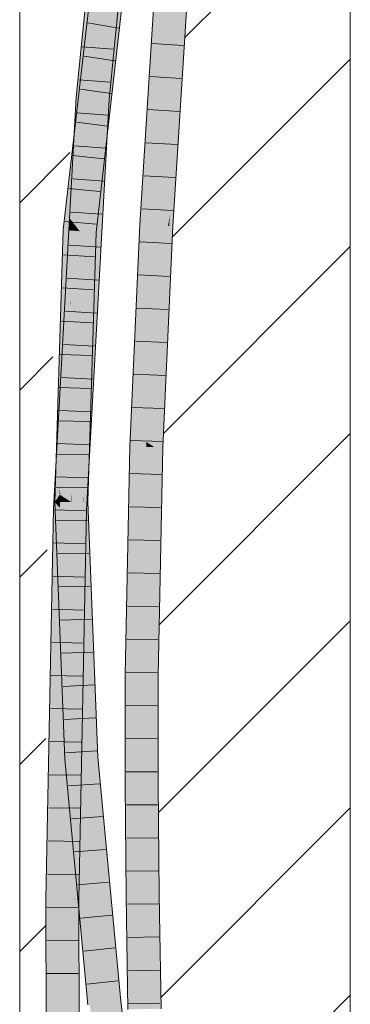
# Model space of a CAD drawing. Extents: x -620 to 300, y 62 to 1162.
# Tile 169 of 256: x 175.78 to 178.28, y 811.34 to 818.78. Entities that reach past the tile are written whole.
import ezdxf
from ezdxf.lldxf.tags import DXFTag

# ---------------------------------------------------------------- set-up
doc = ezdxf.new("R2010")
doc.units = 0
doc.layers.get('0').update_dxf_attribs({"lineweight": 13})
doc.layers.add('E_Detail_Linie_Text_Bem', color=7, linetype='Continuous', lineweight=13)
for name, color, linetype, lineweight, true_color in [('E_Detail_Wandschraffur', 7, 'Continuous', 5, 0xc0c0c0), ('E_Leerrohr 25-A06G955E8I', 7, 'Continuous', 9, 0xff8000), ('E_Leerrohr 25-Shading', 7, 'Continuous', 9, 0xff8000)]:
    doc.layers.add(name, color=color, linetype=linetype, lineweight=lineweight, true_color=true_color)
tags = doc.linetypes.add('fein_strichliert', pattern=[4, 1, -2, 1]).pattern_tags.tags
tags[8:9] = [DXFTag(74, 4), DXFTag(75, 0), DXFTag(340, '0'), DXFTag(46, 0.0), DXFTag(50, 0.0), DXFTag(44, 0.0), DXFTag(45, 0.0)]
tags[6:7] = [DXFTag(74, 4), DXFTag(75, 0), DXFTag(340, '0'), DXFTag(46, 0.0), DXFTag(50, 0.0), DXFTag(44, 0.0), DXFTag(45, 0.0)]
tags[4:5] = [DXFTag(74, 4), DXFTag(75, 0), DXFTag(340, '0'), DXFTag(46, 0.0), DXFTag(50, 0.0), DXFTag(44, 0.0), DXFTag(45, 0.0)]

# ---------------------------------------------------------------- blocks, each defined once
blk = doc.blocks.new('Shading-A06G94UZ8I', base_point=(176.1374, 828.7108))
at = {"layer": 'E_Leerrohr 25-Shading', "color": 31, "true_color": 0xfabd7f}
for points in [[(176.3345, 818.1853), (176.4226, 818.1784), (176.6729, 821.6196), (176.7607, 821.6089)], [(176.3441, 818.8532), (176.4068, 819.8203), (176.2924, 818.4158), (176.3284, 819.0244)], [(176.3345, 818.1853), (176.4761, 819.6223), (176.4336, 819.4742)], [(176.3441, 818.8531), (176.3009, 818.1879), (176.4265, 819.4496), (176.3345, 818.1853)], [(176.4265, 819.4496), (176.3345, 818.1853), (176.4336, 819.4744)], [(176.3841, 819.218), (176.2889, 817.9109), (176.3989, 819.3802), (176.2899, 817.9108)], [(176.3192, 817.9104), (176.4432, 819.3708), (176.2899, 817.9108), (176.3989, 819.3802)], [(176.3192, 817.9104), (176.4854, 819.3619), (176.3425, 818.1847), (176.4683, 819.3655)], [(176.4075, 817.9057), (176.5719, 819.3437), (176.3192, 817.9104), (176.4854, 819.3619)], [(176.4683, 819.3655), (176.4432, 819.3708), (176.3425, 818.1847)], [(176.3222, 818.7109), (176.2787, 818.0607), (176.3908, 819.3091), (176.3841, 819.218)], [(176.2889, 817.9108), (176.3841, 819.218), (176.2687, 817.9124), (176.2787, 818.0607)], [(176.2924, 818.4158), (176.3284, 819.0244), (176.2659, 818.1907), (176.2463, 818.1921)], [(176.9232, 818.9352), (176.835, 818.9412), (176.8146, 817.2255), (176.7264, 817.2303)], [(176.938, 818.9343), (176.9232, 818.9352), (176.8294, 817.2247), (176.8146, 817.2255)], [(176.8807, 817.2219), (176.9782, 818.9315), (176.8294, 817.2247), (176.938, 818.9343)], [(176.8807, 817.2219), (177.0114, 818.9293), (176.9782, 818.9315)], [(177.0114, 818.9293), (176.8807, 817.2219), (176.886, 817.2216)], [(177.0114, 818.9293), (176.886, 817.2216), (176.9989, 818.7322), (176.8894, 817.2214)], [(176.3009, 818.1879), (176.3441, 818.8532), (176.2791, 818.1896), (176.2924, 818.4158)], [(176.2579, 817.9132), (176.3222, 818.7109), (176.231, 817.9152)], [(176.2787, 818.0607), (176.3222, 818.7109), (176.2652, 817.9127), (176.2579, 817.9132)], [(176.8894, 817.2214), (176.9029, 817.2206), (176.9989, 818.7322)], [(176.2791, 818.1896), (176.2924, 818.4158), (176.2659, 818.1907)], [(176.3345, 818.1853), (176.1866, 815.5123), (176.2509, 815.0743), (176.2036, 815.076)], [(176.1925, 815.8776), (176.1876, 815.5702), (176.2791, 818.1896), (176.3009, 818.1879)], [(176.2053, 816.6658), (176.2659, 818.1907), (176.241, 817.9949)], [(176.2053, 816.6658), (176.2053, 816.2191), (176.2659, 818.1907), (176.2791, 818.1896)], [(176.241, 817.9949), (176.2463, 818.1921), (176.2311, 817.9167)], [(176.2659, 818.1907), (176.2463, 818.1921), (176.241, 817.9949)], [(176.3345, 818.1853), (176.2509, 815.0743), (176.4226, 818.1784)], [(176.3009, 818.1879), (176.2571, 817.1766), (176.3345, 818.1853), (176.319, 817.905)], [(176.2687, 817.9124), (176.2787, 818.0607), (176.2652, 817.9127)], [(176.2232, 817.7745), (176.2053, 816.6658), (176.2311, 817.9167), (176.241, 817.9949)], [(176.2024, 817.2238), (176.2232, 817.8474), (176.1714, 817.2634), (176.1862, 817.5239)], [(176.2571, 817.1766), (176.1876, 815.5702), (176.319, 817.905), (176.1866, 815.5123)], [(176.2024, 817.2238), (176.2579, 817.9132), (176.2064, 817.3439), (176.231, 817.9152)], [(176.2579, 817.9132), (176.2024, 817.2238), (176.2652, 817.9127)], [(176.221, 817.2), (176.2687, 817.9124), (176.2024, 817.2238), (176.2652, 817.9127)], [(176.231, 817.9152), (176.2232, 817.8474), (176.2064, 817.3439)], [(176.221, 817.2), (176.2358, 817.1812), (176.2687, 817.9124), (176.2889, 817.9108)], [(176.2889, 817.9109), (176.2358, 817.1812), (176.2899, 817.9108)], [(176.3192, 817.9104), (176.2899, 817.9108), (176.2358, 817.1812)], [(176.3239, 817.1746), (176.4075, 817.9057), (176.2358, 817.1812), (176.3192, 817.9104)], [(176.2232, 817.7745), (176.1788, 816.4391), (176.2053, 816.6658), (176.1706, 815.3746)], [(176.1867, 817.1139), (176.183, 816.9781), (176.2232, 817.7745), (176.1788, 816.4391)], [(176.1862, 817.5239), (176.1632, 817.3237), (176.1714, 817.2634), (176.1606, 817.2772)], [(176.1582, 817.2803), (176.1476, 817.1877), (176.1551, 817.1871)], [(176.1582, 817.2803), (176.1551, 817.1871), (176.1606, 817.2772), (176.1557, 817.1871)], [(176.1606, 817.2772), (176.1557, 817.1871), (176.1714, 817.2634), (176.1671, 817.1862)], [(176.1632, 817.3237), (176.1582, 817.2803), (176.1606, 817.2772)], [(176.1714, 817.2634), (176.1671, 817.1862), (176.2013, 817.2252), (176.1995, 817.1838)], [(176.1539, 817.0582), (176.1476, 817.1877), (176.1429, 816.2445), (176.0912, 815.3869)], [(176.1563, 816.4669), (176.162, 816.845), (176.1471, 816.3147), (176.1551, 817.1871)], [(176.1476, 817.1877), (176.1539, 817.0582), (176.1551, 817.1871)], [(176.1671, 817.1862), (176.1551, 817.1871), (176.162, 816.845)], [(176.164, 816.978), (176.1689, 816.6771), (176.1671, 817.1862), (176.1995, 817.1838)], [(176.1689, 816.6771), (176.1866, 815.6125), (176.1995, 817.1838), (176.201, 817.1837)], [(176.1904, 816.0285), (176.1866, 815.6125), (176.2198, 817.1823), (176.2358, 817.1812)], [(176.1866, 815.6125), (176.3239, 817.1746), (176.2358, 817.1812)], [(176.2198, 817.1823), (176.201, 817.1837), (176.1986, 816.3486), (176.1946, 816.484)], [(176.1995, 817.1838), (176.201, 817.1837), (176.2013, 817.2252), (176.2024, 817.2238)], [(176.2024, 817.2238), (176.201, 817.1837), (176.221, 817.2), (176.2198, 817.1823)], [(176.2198, 817.1823), (176.2358, 817.1812), (176.221, 817.2)], [(176.8146, 817.2255), (176.7264, 817.2303), (176.7384, 815.5516), (176.6501, 815.5544)], [(176.8294, 817.2247), (176.8146, 817.2255), (176.7401, 815.5883)], [(176.8003, 815.5496), (176.8807, 817.2219), (176.7401, 815.5883), (176.8294, 817.2247)], [(176.8375, 816.2479), (176.8003, 815.5496), (176.9029, 817.2206), (176.8268, 815.5487)], [(176.8657, 816.911), (176.8247, 816.0574), (176.8894, 817.2214), (176.8375, 816.2479)], [(176.8894, 817.2214), (176.8375, 816.2479), (176.9029, 817.2206)], [(176.8894, 817.2214), (176.8807, 817.2219), (176.8657, 816.911)], [(176.1657, 816.7336), (176.1513, 816.1728), (176.1867, 817.1139), (176.1364, 815.2491)], [(176.1866, 815.6125), (176.2226, 815.3783), (176.3239, 817.1746), (176.2676, 815.3754)], [(176.1539, 817.0582), (176.1312, 815.3843), (176.1386, 815.3839)], [(176.1788, 816.4391), (176.183, 816.9781), (176.1355, 815.1976), (176.1364, 815.2491)], [(176.164, 816.978), (176.162, 816.845), (176.1652, 816.6838)], [(176.1652, 816.6838), (176.1662, 816.6319), (176.164, 816.978), (176.1689, 816.6771)], [(176.162, 816.845), (176.14, 815.3839), (176.1652, 816.6838), (176.1409, 815.3839)], [(176.1582, 816.5992), (176.1513, 816.1728), (176.1657, 816.7336)], [(176.1652, 816.6838), (176.1409, 815.3839), (176.1706, 815.382)], [(176.1662, 816.6319), (176.1652, 816.6838), (176.1655, 816.6191)], [(176.1662, 816.6319), (176.1866, 815.6125), (176.1689, 816.6771)], [(176.1692, 815.1971), (176.2053, 816.6658), (176.1706, 815.3746)], [(176.1692, 815.1971), (176.1794, 815.3815), (176.2053, 816.6658), (176.1876, 815.5701)], [(176.2053, 816.2191), (176.2053, 816.6658), (176.2009, 816.392)], [(176.1513, 816.1728), (176.1582, 816.5992), (176.0926, 815.0803), (176.085, 815.2753)], [(176.1781, 815.3814), (176.1866, 815.6125), (176.1655, 816.6191), (176.1662, 816.6319)], [(176.1781, 815.3814), (176.1655, 816.6191), (176.1706, 815.382)], [(176.1788, 816.4391), (176.1355, 815.1976), (176.1376, 815.1975)], [(176.1706, 815.3746), (176.1788, 816.4391), (176.1658, 815.1971), (176.1376, 815.1975)], [(176.14, 815.3837), (176.1563, 816.4669), (176.1386, 815.3838), (176.1471, 816.3147)], [(176.1946, 816.484), (176.1904, 816.0285), (176.1986, 816.3486)], [(176.1925, 815.8776), (176.2053, 816.2191), (176.2009, 816.392)], [(176.1429, 816.2445), (176.0912, 815.3869), (176.1312, 815.3843)], [(176.8247, 816.0574), (176.8003, 815.5496), (176.8375, 816.2479)], [(176.1513, 816.1728), (176.0926, 815.0803), (176.1234, 815.0791)], [(176.1513, 816.1728), (176.1264, 815.1978), (176.1364, 815.2489), (176.135, 815.1976)], [(176.1794, 815.3813), (176.1866, 815.6125), (176.1781, 815.3814)], [(176.1918, 815.3806), (176.1866, 815.6125), (176.1794, 815.3813)], [(176.1794, 815.3815), (176.1866, 815.5123), (176.1876, 815.5701)], [(176.2226, 815.3783), (176.1866, 815.6125), (176.1918, 815.3802)], [(176.7384, 815.5516), (176.6501, 815.5544), (176.704, 813.827), (176.6157, 813.8282)], [(176.8003, 815.5496), (176.7384, 815.5516), (176.7395, 813.8265), (176.704, 813.827)], [(176.8003, 815.5496), (176.7401, 815.5883), (176.7384, 815.5516)], [(176.7924, 813.8258), (176.8268, 815.5487), (176.7395, 813.8265), (176.8003, 815.5496)], [(176.1989, 815.1967), (176.1866, 815.5123), (176.1692, 815.1971)], [(176.0912, 815.3869), (176.085, 815.1901), (176.1312, 815.3843), (176.1282, 815.1626)], [(176.1312, 815.3843), (176.1282, 815.1626), (176.1386, 815.3839), (176.1365, 815.1573)], [(176.1365, 815.1573), (176.1366, 815.1572), (176.1386, 815.3838), (176.14, 815.3837)], [(176.14, 815.3839), (176.1366, 815.1572), (176.1409, 815.3839)], [(176.1409, 815.3839), (176.1366, 815.1572), (176.1711, 815.269), (176.1677, 815.1374)], [(176.1409, 815.3839), (176.1711, 815.269), (176.1706, 815.382)], [(176.1671, 815.1971), (176.1698, 815.269), (176.1658, 815.1971), (176.1706, 815.3746)], [(176.1714, 815.197), (176.1781, 815.3814), (176.1706, 815.382)], [(176.1794, 815.3813), (176.1781, 815.3814), (176.1714, 815.197)], [(176.1714, 815.197), (176.1717, 815.1349), (176.1794, 815.3813)], [(176.1972, 815.1349), (176.1918, 815.3806), (176.1717, 815.1349), (176.1794, 815.3813)], [(176.1972, 815.1349), (176.26, 815.1352), (176.1918, 815.3802), (176.2226, 815.3783)], [(176.2226, 815.3783), (176.26, 815.1352), (176.2676, 815.3754)], [(176.0869, 815.226), (176.085, 815.2753), (176.0845, 815.1346), (176.0807, 815.1982)], [(176.1318, 815.0788), (176.1336, 815.0787), (176.1364, 815.2489)], [(176.1692, 815.1971), (176.1698, 815.269), (176.1626, 815.0776)], [(176.1711, 815.269), (176.1677, 815.1374), (176.1714, 815.197), (176.1688, 815.1367)], [(176.0807, 815.1982), (176.0743, 815.081), (176.0877, 815.0805)], [(176.085, 815.1901), (176.0833, 815.1346), (176.0862, 815.1346)], [(176.0845, 815.1346), (176.088, 815.1981), (176.0862, 815.1982)], [(176.0845, 815.1346), (176.0877, 815.0805), (176.088, 815.1981), (176.0926, 815.0803)], [(176.085, 815.1901), (176.0862, 815.1346), (176.1282, 815.1626), (176.1278, 815.1348)], [(176.088, 815.1981), (176.0869, 815.226), (176.0862, 815.1982)], [(176.1264, 815.1978), (176.1234, 815.0791), (176.135, 815.1976), (176.1318, 815.0788)], [(176.1355, 815.1976), (176.1336, 815.0787), (176.1376, 815.1975)], [(176.1376, 815.1975), (176.1336, 815.0787), (176.1658, 815.1971), (176.1626, 815.0776)], [(176.1626, 815.0776), (176.1671, 815.1971), (176.1658, 815.1971)], [(176.2036, 815.076), (176.1989, 815.1967), (176.1626, 815.0776), (176.1692, 815.1971)], [(176.1688, 815.1367), (176.1717, 815.1349), (176.1714, 815.197)], [(176.0862, 815.1346), (176.0833, 815.1346), (176.085, 815.0908)], [(176.0862, 815.1346), (176.085, 815.0908), (176.1278, 815.1348), (176.1436, 814.4127)], [(176.1278, 815.1348), (176.1363, 815.1348), (176.1282, 815.1626), (176.1365, 815.1573)], [(176.1436, 814.4127), (176.1448, 814.3987), (176.1278, 815.1348), (176.1363, 815.1348)], [(176.1365, 815.1573), (176.1363, 815.1348), (176.1677, 815.1374), (176.1677, 815.1349)], [(176.1677, 815.1349), (176.1363, 815.1348), (176.1702, 814.8807)], [(176.1363, 815.1348), (176.1448, 814.3987), (176.1534, 814.2996)], [(176.1702, 814.8807), (176.1363, 815.1348), (176.179, 814.0028), (176.1534, 814.2996)], [(176.1677, 815.1349), (176.1717, 815.1349), (176.1677, 815.1374)], [(176.1717, 815.1349), (176.1677, 815.1349), (176.1866, 814.7581), (176.1702, 814.8807)], [(176.1972, 815.1349), (176.1717, 815.1349), (176.1866, 814.7581)], [(176.3367, 813.2051), (176.26, 815.1352), (176.1866, 814.7581), (176.1972, 815.1349)], [(176.0225, 812.1332), (176.0743, 815.081), (176.02, 812.3152)], [(176.0225, 812.1332), (176.1062, 812.8558), (176.0743, 815.081), (176.1109, 813.4627)], [(176.1124, 813.6552), (176.0944, 814.9522), (176.0743, 815.081), (176.0877, 815.0805)], [(176.1124, 813.6552), (176.0743, 815.081), (176.1109, 813.4627)], [(176.1448, 814.3987), (176.085, 815.0908), (176.1582, 813.2458)], [(176.0944, 814.9522), (176.0926, 815.0803), (176.0877, 815.0805)], [(176.1234, 815.0791), (176.0926, 815.0803), (176.1124, 813.6552)], [(176.1318, 815.0788), (176.1234, 815.0791), (176.1162, 813.3781), (176.1124, 813.6552)], [(176.1216, 812.9889), (176.1336, 815.0787), (176.1162, 813.3781), (176.1318, 815.0788)], [(176.1932, 812.1316), (176.1626, 815.0776), (176.1335, 812.1321), (176.1216, 812.9889)], [(176.1626, 815.0776), (176.1336, 815.0787), (176.147, 814.2828), (176.129, 814.2822)], [(176.2036, 815.076), (176.1626, 815.0776), (176.2232, 813.6628), (176.1932, 812.1316)], [(176.2509, 815.0743), (176.2036, 815.076), (176.2232, 813.6628)], [(176.1979, 813.7843), (176.1866, 814.7581), (176.179, 814.0028), (176.1702, 814.8807)], [(176.1866, 814.7581), (176.1955, 813.9948), (176.2485, 813.1993)], [(176.3367, 813.2051), (176.1866, 814.7581), (176.2485, 813.1993)], [(176.1534, 814.2996), (176.1448, 814.3987), (176.1667, 813.3605), (176.1459, 814.311)], [(176.129, 814.2822), (176.1257, 813.7067), (176.147, 814.2828), (176.1343, 813.634)], [(176.1459, 814.311), (176.1582, 813.2458), (176.1667, 813.3605)], [(176.1534, 814.2996), (176.1667, 813.3605), (176.1714, 813.4237)], [(176.1714, 813.4237), (176.1832, 813.585), (176.1534, 814.2996), (176.179, 814.0028)], [(176.1832, 813.585), (176.1979, 813.7843), (176.179, 814.0028)], [(176.1955, 813.9948), (176.1979, 813.7843), (176.2485, 813.1993)], [(176.1872, 813.1953), (176.2048, 813.1964), (176.1832, 813.585), (176.1979, 813.7843)], [(176.1979, 813.7843), (176.2025, 813.3965), (176.2485, 813.1993), (176.2189, 813.1973)], [(176.704, 813.827), (176.6157, 813.8282), (176.7042, 813.0065), (176.6158, 813.006)], [(176.7395, 813.8265), (176.704, 813.827), (176.7188, 813.0065), (176.7042, 813.0065)], [(176.7925, 813.2527), (176.7924, 813.8258), (176.725, 813.252), (176.7395, 813.8265)], [(176.1257, 813.7067), (176.1216, 812.9889), (176.1343, 813.634)], [(176.1124, 813.6552), (176.1109, 813.4627), (176.1162, 813.3781), (176.1152, 813.2707)], [(176.176, 813.1945), (176.1872, 813.1953), (176.1714, 813.4237), (176.1832, 813.585)], [(176.1109, 813.4627), (176.1062, 812.8558), (176.1152, 813.2707), (176.1119, 812.9049)], [(176.1714, 813.4237), (176.1667, 813.3605), (176.176, 813.1945), (176.1703, 813.1942)], [(176.2025, 813.3965), (176.2048, 813.1964), (176.2189, 813.1973)], [(176.1152, 813.2707), (176.1216, 812.9889), (176.1162, 813.3781)], [(176.1667, 813.3605), (176.1582, 813.2458), (176.1703, 813.1942), (176.1603, 813.1935)], [(176.1119, 812.9049), (176.1216, 812.9889), (176.1152, 813.2707)], [(176.7188, 813.0065), (176.7926, 813.0069), (176.725, 813.252), (176.7925, 813.2527)], [(176.1703, 813.1942), (176.1603, 813.1935), (176.1813, 812.9692)], [(176.1813, 812.9692), (176.1923, 812.8524), (176.1703, 813.1942), (176.176, 813.1945)], [(176.176, 813.1945), (176.1923, 812.8524), (176.1872, 813.1953), (176.2047, 812.7193)], [(176.2047, 812.7193), (176.2232, 812.5219), (176.1872, 813.1953), (176.2048, 813.1964)], [(176.2232, 812.5219), (176.4217, 811.3506), (176.2048, 813.1964), (176.2189, 813.1973)], [(176.4217, 811.3506), (176.2485, 813.1993), (176.2189, 813.1973)], [(176.4339, 812.1676), (176.3367, 813.2051), (176.4217, 811.3506), (176.2485, 813.1993)], [(176.1048, 812.1324), (176.1216, 812.9889), (176.1119, 812.9049)], [(176.1216, 812.9889), (176.1048, 812.1324), (176.1167, 812.1323)], [(176.1216, 812.9889), (176.1167, 812.1323), (176.1335, 812.1321)], [(176.7088, 812.5195), (176.7042, 813.0065), (176.6204, 812.5213), (176.6158, 813.006)], [(176.7188, 813.0065), (176.7042, 813.0065), (176.7088, 812.5195)], [(176.8006, 812.1646), (176.7926, 813.0069), (176.7088, 812.5195), (176.7188, 813.0065)], [(176.1006, 812.1324), (176.1048, 812.1324), (176.1062, 812.8558), (176.1119, 812.9049)], [(176.1062, 812.8558), (176.0225, 812.1332), (176.1006, 812.1324)], [(176.4217, 811.3506), (176.2232, 812.5219), (176.3339, 811.3409)], [(176.7122, 812.1635), (176.7088, 812.5195), (176.6239, 812.1624), (176.6204, 812.5213)], [(176.8006, 812.1646), (176.7088, 812.5195), (176.7122, 812.1635)], [(176.02, 812.3152), (176.0164, 812.1332), (176.0225, 812.1332)], [(176.0164, 812.1332), (176.02, 809.3951), (176.0225, 812.1332)], [(176.0225, 812.1332), (176.02, 809.3951), (176.1006, 812.1324), (176.101, 812.0077)], [(176.101, 812.0077), (176.1048, 812.1324), (176.1006, 812.1324)], [(176.1048, 812.1324), (176.101, 812.0077), (176.1087, 809.1854)], [(176.1048, 812.1324), (176.1087, 809.1854), (176.1167, 812.1323), (176.1178, 809.1854)], [(176.1167, 812.1323), (176.1178, 809.1854), (176.1335, 812.1321), (176.1308, 809.1855)], [(176.1308, 809.1855), (176.1971, 809.1857), (176.1335, 812.1321), (176.1932, 812.1316)], [(176.4339, 812.1676), (176.4217, 811.3506), (176.4461, 811.3532)], [(176.5096, 811.3602), (176.4339, 812.1676), (176.4461, 811.3532)], [(176.7122, 812.1635), (176.6239, 812.1624), (176.7254, 811.3038), (176.637, 811.3022)], [(176.8006, 812.1646), (176.7122, 812.1635), (176.8138, 811.3052), (176.7254, 811.3038)], [(176.101, 812.0077), (176.02, 809.3951), (176.1087, 809.1854), (176.0203, 809.1852)], [(176.5843, 810.0601), (176.4217, 811.3506), (176.4957, 810.0568), (176.3339, 811.3409)], [(176.5467, 811.0654), (176.5096, 811.3602), (176.5843, 810.0601), (176.4217, 811.3506)]]:
    blk.add_solid(points, dxfattribs=at)
at = {"layer": 'E_Leerrohr 25-Shading', "color": 43, "true_color": 0xd7ab7f}
for points in [[(176.2396, 818.1927), (176.4775, 820.9109), (176.3116, 819.2277)], [(176.2396, 818.1927), (176.2463, 818.1921), (176.4775, 820.9109), (176.4557, 820.575)], [(176.3284, 819.0244), (176.4338, 820.2374), (176.2463, 818.1921), (176.4557, 820.575)], [(176.4226, 818.1784), (176.6483, 820.2767), (176.6311, 820.2946), (176.6671, 820.4996)], [(176.5748, 819.4061), (176.6483, 820.2767), (176.4365, 818.1773), (176.4226, 818.1784)], [(176.3116, 818.9388), (176.2232, 817.8474), (176.3898, 819.3821), (176.3222, 818.7109)], [(176.396, 819.3808), (176.3898, 819.3821), (176.3907, 819.3088), (176.3222, 818.7109)], [(176.3239, 817.1746), (176.5891, 819.3401), (176.4075, 817.9057)], [(176.5891, 819.3401), (176.3239, 817.1746), (176.6077, 819.3362), (176.6039, 819.3024)], [(176.4075, 817.9057), (176.4419, 818.1772), (176.5719, 819.3437), (176.5789, 819.3422)], [(176.4454, 818.1766), (176.5415, 819.0123), (176.4365, 818.1773), (176.5748, 819.4061)], [(176.4419, 818.1772), (176.5891, 819.3401), (176.5789, 819.3422)], [(176.6039, 819.3024), (176.4201, 817.9054), (176.5355, 818.704), (176.425, 817.905)], [(176.2505, 818.4565), (176.2695, 818.6225), (176.2864, 818.9721), (176.3116, 819.2277)], [(176.2206, 818.1942), (176.2505, 818.4565), (176.2466, 818.5682), (176.2864, 818.9721)], [(176.4454, 818.1766), (176.4591, 818.1756), (176.5415, 819.0123)], [(176.2689, 818.4109), (176.3116, 818.9388), (176.2245, 817.9545), (176.2493, 818.2608)], [(176.2493, 818.2608), (176.3116, 818.9388), (176.2864, 818.7191)], [(176.8122, 818.9428), (176.7985, 818.9437), (176.699, 817.2318), (176.6898, 817.2323)], [(176.8122, 818.9428), (176.699, 817.2318), (176.7793, 818.1609), (176.7203, 817.2307)], [(176.8122, 818.9428), (176.7793, 818.1609), (176.8206, 818.9422)], [(176.8206, 818.9422), (176.8102, 818.7454), (176.8289, 818.9417), (176.8164, 818.7449)], [(176.8289, 818.9417), (176.8164, 818.7449), (176.835, 818.9412), (176.8225, 818.7446)], [(176.9989, 818.7322), (177.0045, 818.7318), (177.0114, 818.9293), (177.0177, 818.9289)], [(177.0045, 818.7318), (177.0173, 818.7309), (177.0177, 818.9289), (177.0287, 818.9281)], [(177.0354, 818.7297), (177.0479, 818.9268), (177.0173, 818.7309), (177.0287, 818.9281)], [(176.8164, 818.7449), (176.7203, 817.2307), (176.8225, 818.7446), (176.7264, 817.2303)], [(176.8102, 818.7454), (176.7793, 818.1609), (176.8164, 818.7449)], [(176.2466, 818.372), (176.2493, 818.2608), (176.2864, 818.7191)], [(176.4284, 817.9048), (176.5355, 818.704), (176.425, 817.905)], [(176.444, 817.9036), (176.5355, 818.704), (176.4284, 817.9047)], [(176.9989, 818.7322), (176.9029, 817.2206), (177.0018, 818.4618), (176.9177, 817.3018)], [(176.93, 817.2192), (176.9394, 817.2187), (177.0173, 818.7309), (177.0354, 818.7297)], [(176.9989, 818.7322), (177.0018, 818.4618), (177.0173, 818.7309)], [(176.2337, 818.1932), (176.2695, 818.6225), (176.2322, 818.1933), (176.2505, 818.4565)], [(176.2337, 818.1932), (176.2374, 818.1929), (176.2695, 818.6225), (176.2502, 818.3453)], [(176.2206, 818.1942), (176.2466, 818.5682), (176.2159, 818.1945), (176.2217, 818.3157)], [(176.2505, 818.4565), (176.2206, 818.1942), (176.2322, 818.1933)], [(176.9177, 817.3018), (176.9428, 817.4398), (177.0018, 818.4618)], [(176.2689, 818.4109), (176.1632, 817.3237), (176.25, 818.1785), (176.1862, 817.5239)], [(176.2466, 818.372), (176.2034, 817.8287), (176.2493, 818.2608), (176.1935, 817.6527)], [(176.2034, 817.8287), (176.2466, 818.372), (176.2052, 817.8597)], [(176.2052, 817.8597), (176.2466, 818.372), (176.2219, 818.1568)], [(176.2217, 818.3157), (176.2098, 818.195), (176.2159, 818.1945)], [(176.2374, 818.1929), (176.2396, 818.1927), (176.2502, 818.3453)], [(176.2245, 817.9545), (176.2493, 818.2608), (176.191, 817.6098), (176.1935, 817.6527)], [(176.1973, 817.9415), (176.1663, 817.3802), (176.2219, 818.1568), (176.2052, 817.8597)], [(176.1867, 817.1139), (176.2232, 817.7745), (176.2374, 818.1929), (176.2396, 818.1927)], [(176.1971, 817.9657), (176.1959, 817.9172), (176.2098, 818.195), (176.198, 817.9172)], [(176.2098, 818.195), (176.198, 817.9172), (176.2159, 818.1945), (176.1998, 817.9172)], [(176.2159, 818.1945), (176.1998, 817.9172), (176.2084, 817.9171)], [(176.2159, 818.1945), (176.2083, 817.9161), (176.2206, 818.1942), (176.2097, 817.916)], [(176.2196, 817.9158), (176.2322, 818.1933), (176.2097, 817.916), (176.2206, 818.1942)], [(176.2207, 817.9158), (176.2247, 817.9998), (176.2196, 817.9158), (176.2322, 818.1933)], [(176.2374, 818.1929), (176.2337, 818.1932), (176.2244, 817.9161), (176.2207, 817.9161)], [(176.25, 818.1785), (176.2244, 817.9154), (176.2287, 817.9153)], [(176.2337, 818.1932), (176.2322, 818.1933), (176.2247, 817.9998)], [(176.2396, 818.1927), (176.2288, 817.9167), (176.2463, 818.1921), (176.2311, 817.9167)], [(176.4591, 818.1756), (176.4454, 818.1766), (176.3116, 815.5092), (176.3774, 817.0912)], [(176.3774, 817.0912), (176.4454, 818.1766), (176.3916, 817.4329), (176.4365, 818.1773)], [(176.4112, 817.9055), (176.4226, 818.1784), (176.4075, 817.9056)], [(176.4201, 817.9054), (176.4365, 818.1773), (176.4112, 817.9055), (176.4226, 818.1784)], [(176.085, 815.2753), (176.1929, 817.7982), (176.0377, 815.0824), (176.1971, 817.9657)], [(176.1973, 817.9415), (176.1945, 817.9172), (176.1959, 817.9171)], [(176.1945, 817.9172), (176.1111, 817.1904), (176.1959, 817.9171), (176.1663, 817.3802)], [(176.1663, 817.3802), (176.1632, 817.3237), (176.2052, 817.8597), (176.2034, 817.8287)], [(176.2207, 817.9161), (176.1657, 816.7336), (176.2244, 817.9161), (176.1867, 817.1139)], [(176.1998, 817.9172), (176.1929, 817.7982), (176.2053, 817.8026), (176.1698, 816.8945)], [(176.2244, 817.9154), (176.1862, 817.5239), (176.2287, 817.9153), (176.2232, 817.8474)], [(176.1913, 817.2829), (176.2207, 817.9158), (176.192, 817.3122), (176.2196, 817.9158)], [(176.2053, 817.8027), (176.192, 817.3122), (176.2097, 817.916), (176.2196, 817.9158)], [(176.1959, 817.9172), (176.1929, 817.7982), (176.198, 817.9172)], [(176.198, 817.9172), (176.1929, 817.7982), (176.1998, 817.9172)], [(176.1998, 817.9172), (176.2053, 817.8026), (176.2084, 817.9171)], [(176.2083, 817.9161), (176.2053, 817.8026), (176.2097, 817.916)], [(176.2288, 817.9167), (176.2232, 817.7745), (176.2311, 817.9167)], [(176.2675, 815.3747), (176.3759, 817.173), (176.4074, 817.9037)], [(176.4201, 817.9054), (176.3239, 817.1746), (176.425, 817.905)], [(176.3305, 817.1741), (176.4284, 817.9048), (176.3239, 817.1746), (176.425, 817.905)], [(176.3305, 817.1741), (176.3604, 817.1719), (176.4284, 817.9047), (176.444, 817.9036)], [(176.4074, 817.9037), (176.3759, 817.173), (176.4112, 817.9055), (176.3916, 817.4329)], [(176.3916, 817.4329), (176.4201, 817.9054), (176.4112, 817.9055)], [(176.4074, 817.9037), (176.4112, 817.9055), (176.4075, 817.9056)], [(176.1582, 816.5992), (176.1698, 816.8945), (176.085, 815.2753), (176.1929, 817.7982)], [(176.2034, 817.8287), (176.1632, 817.3237), (176.1935, 817.6527)], [(176.1698, 816.8945), (176.1657, 816.7336), (176.2053, 817.8027), (176.192, 817.3122)], [(176.1935, 817.6527), (176.1632, 817.3237), (176.191, 817.6098)], [(176.2698, 815.3756), (176.3774, 817.0912), (176.2676, 815.3757), (176.3916, 817.4329)], [(176.9259, 817.2194), (176.9428, 817.4398), (176.9117, 817.2202), (176.9177, 817.3018)], [(176.93, 817.2192), (176.9428, 817.4398), (176.9259, 817.2194)], [(176.1111, 817.1904), (176.1476, 817.1877), (176.1663, 817.3802), (176.1582, 817.2803)], [(176.1582, 817.2803), (176.1632, 817.3237), (176.1663, 817.3802)], [(176.192, 817.3122), (176.1657, 816.7336), (176.1913, 817.2829)], [(176.9177, 817.3018), (176.9029, 817.2206), (176.9117, 817.2202)], [(176.0912, 815.3869), (176.1476, 817.1877), (176.0546, 815.3892), (176.1111, 817.1904)], [(176.699, 817.2318), (176.6898, 817.2323), (176.6245, 815.5553), (176.6135, 815.5557)], [(176.6245, 815.5553), (176.7203, 817.2307), (176.699, 817.2318)], [(176.6245, 815.5553), (176.6501, 815.5544), (176.7203, 817.2307), (176.6519, 815.5935)], [(176.6519, 815.5935), (176.7264, 817.2303), (176.7203, 817.2307)], [(176.9029, 817.2206), (176.8268, 815.5487), (176.9117, 817.2202)], [(176.8268, 815.5487), (176.8614, 816.048), (176.9117, 817.2202), (176.9259, 817.2194)], [(176.8634, 815.5475), (176.9394, 817.2187), (176.8591, 815.5477), (176.93, 817.2192)], [(176.8614, 816.048), (176.9101, 816.749), (176.9259, 817.2194), (176.93, 817.2192)], [(176.3239, 817.1746), (176.2676, 815.3754), (176.2624, 815.1573), (176.2616, 815.1498)], [(176.3239, 817.1746), (176.2624, 815.1573), (176.3305, 817.1741)], [(176.3305, 817.1741), (176.2698, 815.3756), (176.3116, 815.6132), (176.2859, 815.3746)], [(176.3305, 817.1741), (176.3116, 815.6132), (176.3604, 817.1719)], [(176.282, 815.1956), (176.3116, 815.5092), (176.2585, 815.1959), (176.3774, 817.0912)], [(176.1657, 816.7336), (176.1698, 816.8945), (176.1582, 816.5992)], [(176.8406, 815.5483), (176.9101, 816.749), (176.8339, 815.5485), (176.8614, 816.048)], [(176.8406, 815.5483), (176.8448, 815.5482), (176.9101, 816.749), (176.8968, 816.4365)], [(176.8448, 815.5482), (176.8591, 815.5477), (176.8968, 816.4365)], [(176.8614, 816.048), (176.8268, 815.5487), (176.8339, 815.5485)], [(176.2988, 815.3738), (176.3116, 815.6132), (176.2859, 815.3746)], [(176.3041, 815.3735), (176.3116, 815.6132), (176.2988, 815.3738)], [(176.6245, 815.5553), (176.6135, 815.5557), (176.601, 813.8284), (176.5791, 813.8287)], [(176.6157, 813.8282), (176.6501, 815.5544), (176.601, 813.8284), (176.6245, 815.5553)], [(176.8339, 815.5485), (176.8268, 815.5487), (176.7924, 813.8258)], [(176.7941, 813.8257), (176.8406, 815.5483), (176.7924, 813.8258), (176.8339, 815.5485)], [(176.7941, 813.8257), (176.7971, 813.8257), (176.8406, 815.5483), (176.8448, 815.5482)], [(176.7971, 813.8257), (176.8237, 813.8254), (176.8448, 815.5482), (176.8591, 815.5477)], [(176.829, 813.8253), (176.8634, 815.5475), (176.8237, 813.8254), (176.8591, 815.5477)], [(176.3116, 815.5092), (176.282, 815.1956), (176.2943, 815.1954)], [(176.0467, 815.1345), (176.085, 815.1901), (176.0546, 815.3892), (176.0912, 815.3869)], [(176.2675, 815.3747), (176.2509, 815.0743), (176.2676, 815.3757), (176.2698, 815.3756)], [(176.2628, 815.196), (176.2676, 815.3754), (176.2601, 815.1356)], [(176.2617, 815.1352), (176.2859, 815.3746), (176.2624, 815.1573)], [(176.2617, 815.1352), (176.2861, 815.1353), (176.2859, 815.3746), (176.2988, 815.3738)], [(176.2698, 815.3756), (176.2624, 815.1573), (176.2859, 815.3746)], [(176.2861, 815.1353), (176.2967, 815.1353), (176.2988, 815.3738), (176.3041, 815.3735)], [(176.085, 815.2753), (176.0377, 815.0824), (176.0667, 815.0813)], [(176.085, 815.2753), (176.0777, 815.1983), (176.0807, 815.1982)], [(176.085, 815.1901), (176.0467, 815.1345), (176.082, 815.1346)], [(176.0777, 815.1983), (176.0667, 815.0813), (176.0807, 815.1982), (176.0743, 815.081)], [(176.0833, 815.1346), (176.085, 815.1901), (176.082, 815.1346)], [(176.2704, 815.0735), (176.282, 815.1956), (176.2509, 815.0743), (176.2585, 815.1959)], [(176.2616, 815.1498), (176.2628, 815.196), (176.26, 815.1352), (176.2601, 815.1356)], [(176.282, 815.1956), (176.2704, 815.0735), (176.2943, 815.1954), (176.2875, 815.0729)], [(176.0467, 815.1345), (176.085, 815.0908), (176.082, 815.1346)], [(176.1238, 813.191), (176.1597, 813.1934), (176.0467, 815.1345), (176.1591, 813.2134)], [(176.0467, 815.1345), (176.1591, 813.2134), (176.085, 815.0908), (176.1582, 813.2458)], [(176.085, 815.0908), (176.0833, 815.1346), (176.082, 815.1346)], [(176.2616, 815.1498), (176.26, 815.1352), (176.2612, 815.1352)], [(176.3066, 814.2593), (176.26, 815.1352), (176.3367, 813.2051)], [(176.2744, 814.8899), (176.26, 815.1352), (176.3057, 814.2883), (176.3066, 814.2593)], [(176.26, 815.1352), (176.2744, 814.8899), (176.2617, 815.1352)], [(176.2617, 815.1352), (176.2624, 815.1573), (176.2612, 815.1352), (176.2616, 815.1498)], [(176.2744, 814.8899), (176.2861, 815.1353), (176.2617, 815.1352)], [(176.2744, 814.8899), (176.3732, 813.2075), (176.2861, 815.1353), (176.3116, 814.7586)], [(176.3116, 814.7586), (176.2967, 815.1353), (176.2861, 815.1353)], [(176.0743, 815.081), (175.9966, 812.9896), (176.0139, 812.1332), (175.9798, 812.1335)], [(176.0377, 815.0824), (175.9966, 812.9896), (176.0667, 815.0813)], [(175.9966, 812.9896), (176.0743, 815.081), (176.0667, 815.0813)], [(176.0743, 815.081), (176.0139, 812.1332), (176.02, 812.3152)], [(176.2441, 814.286), (176.2496, 814.4514), (176.2354, 814.2857), (176.2509, 815.0743)], [(176.2704, 815.0735), (176.2509, 815.0743), (176.2496, 814.4514)], [(176.258, 814.7003), (176.2536, 814.0366), (176.2875, 815.0729), (176.2864, 815.0184)], [(176.258, 814.7003), (176.2875, 815.0729), (176.2704, 815.0735)], [(176.2536, 814.0366), (176.2466, 812.9882), (176.2864, 815.0184)], [(176.362, 813.2068), (176.3732, 813.2075), (176.2744, 814.8899)], [(176.2494, 814.3522), (176.2485, 813.8842), (176.258, 814.7003), (176.2536, 814.0366)], [(176.258, 814.7003), (176.2496, 814.4514), (176.2494, 814.3522)], [(176.2465, 814.3585), (176.2063, 812.6775), (176.2496, 814.4514), (176.2064, 812.6741)], [(176.2496, 814.4514), (176.2064, 812.6741), (176.2494, 814.3522), (176.2075, 812.6439)], [(176.2465, 814.3585), (176.2232, 813.6628), (176.2063, 812.6775), (176.2047, 812.7193)], [(176.2494, 814.3522), (176.2091, 812.7079), (176.2485, 813.8842)], [(176.2232, 813.6628), (176.2441, 814.286), (176.2354, 814.2857)], [(176.3066, 814.2593), (176.3393, 813.643), (176.3057, 814.2883)], [(176.3393, 813.643), (176.3066, 814.2593), (176.3489, 813.2059), (176.3367, 813.2051)], [(176.2485, 813.8842), (176.2466, 812.9882), (176.2536, 814.0366)], [(176.2485, 813.8842), (176.2091, 812.7079), (176.2141, 812.4662), (176.2075, 812.6439)], [(176.2485, 813.8842), (176.2141, 812.4662), (176.2466, 812.9882)], [(176.601, 813.8284), (176.5791, 813.8287), (176.6098, 813.006), (176.5792, 813.0059)], [(176.6158, 813.006), (176.6157, 813.8282), (176.6098, 813.006), (176.601, 813.8284)], [(176.7941, 813.8257), (176.7924, 813.8258), (176.7925, 813.2527)], [(176.7925, 813.2527), (176.7951, 813.2308), (176.7941, 813.8257), (176.7971, 813.8257)], [(176.7971, 813.8257), (176.7951, 813.2529), (176.8237, 813.8254), (176.8217, 813.2531)], [(176.8292, 813.0071), (176.829, 813.8253), (176.8209, 813.0071), (176.8237, 813.8254)], [(176.3489, 813.2059), (176.362, 813.2068), (176.3393, 813.643)], [(176.1591, 813.2134), (176.1603, 813.1935), (176.1582, 813.2458)], [(176.7926, 813.0069), (176.7943, 813.007), (176.7925, 813.2527), (176.7951, 813.2308)], [(176.7951, 813.2529), (176.7951, 813.2308), (176.8217, 813.2531), (176.8209, 813.0071)], [(176.2004, 812.578), (176.1597, 813.1934), (176.2213, 812.1497), (176.1238, 813.191)], [(176.1597, 813.1934), (176.1603, 813.1935), (176.1591, 813.2134)], [(176.1597, 813.1934), (176.2004, 812.578), (176.1603, 813.1935), (176.1995, 812.5972)], [(176.1813, 812.9692), (176.1603, 813.1935), (176.1846, 812.9013)], [(176.1846, 812.9013), (176.1603, 813.1935), (176.1995, 812.5972)], [(176.3489, 813.2059), (176.3367, 813.2051), (176.3891, 812.7438)], [(176.3891, 812.7438), (176.3367, 813.2051), (176.4108, 812.495), (176.4339, 812.1676)], [(176.362, 813.2068), (176.3489, 813.2059), (176.4658, 812.0696), (176.3891, 812.7438)], [(176.4183, 812.7267), (176.3732, 813.2075), (176.362, 813.2068)], [(176.362, 813.2068), (176.4658, 812.0696), (176.4179, 812.7303)], [(176.7943, 813.007), (176.8209, 813.0071), (176.7951, 813.2308)], [(176.1945, 812.806), (176.1813, 812.9692), (176.197, 812.7532), (176.1846, 812.9013)], [(176.1813, 812.9692), (176.2504, 812.1121), (176.1923, 812.8524), (176.2445, 812.2)], [(176.222, 812.2522), (176.2466, 812.9882), (176.2141, 812.4662)], [(176.2466, 812.9882), (176.222, 812.2522), (176.2298, 812.1313), (176.2264, 812.1313)], [(176.6239, 812.1624), (176.6204, 812.5213), (176.5792, 813.0059), (176.6098, 813.006)], [(176.5925, 812.162), (176.6239, 812.1624), (176.5843, 812.4742), (176.5792, 813.0059)], [(176.6204, 812.5213), (176.6158, 813.006), (176.6098, 813.006)], [(176.7943, 813.007), (176.7926, 813.0069), (176.8009, 812.1646), (176.8006, 812.1646)], [(176.8247, 812.1649), (176.8209, 813.0071), (176.8009, 812.1646), (176.7943, 813.007)], [(176.8372, 812.165), (176.8292, 813.0071), (176.8247, 812.1649), (176.8209, 813.0071)], [(176.1995, 812.5972), (176.2115, 812.4463), (176.1846, 812.9013), (176.197, 812.7532)], [(176.1923, 812.8524), (176.2445, 812.2), (176.2047, 812.7193), (176.2432, 812.2195)], [(176.2143, 812.5451), (176.2088, 812.6274), (176.197, 812.7532), (176.1945, 812.806)], [(176.2047, 812.7193), (176.1932, 812.1316), (176.2063, 812.6775)], [(176.2115, 812.4463), (176.2664, 811.7577), (176.197, 812.7532), (176.2143, 812.5451)], [(176.2432, 812.2195), (176.2232, 812.5219), (176.2047, 812.7193)], [(176.5096, 811.3602), (176.5172, 811.361), (176.3891, 812.7438), (176.4658, 812.0696)], [(176.4179, 812.7303), (176.4375, 812.4595), (176.546, 811.3642), (176.48, 811.9446)], [(176.4179, 812.7303), (176.546, 811.3642), (176.4183, 812.7267)], [(176.2063, 812.6775), (176.1932, 812.1316), (176.2064, 812.6741)], [(176.2064, 812.6741), (176.1932, 812.1316), (176.2075, 812.6439), (176.1961, 812.1776)], [(176.2075, 812.6439), (176.1961, 812.1776), (176.2141, 812.4662)], [(176.1995, 812.5972), (176.2004, 812.578), (176.217, 812.3308), (176.2175, 812.3196)], [(176.2115, 812.4463), (176.1995, 812.5972), (176.217, 812.3308)], [(176.2466, 811.8798), (176.2004, 812.578), (176.2213, 812.1497)], [(176.2143, 812.5451), (176.2504, 812.1121), (176.2088, 812.6274)], [(176.2504, 812.1121), (176.2143, 812.5451), (176.2789, 811.6804), (176.2664, 811.7577)], [(176.2232, 812.5219), (176.2432, 812.2195), (176.3339, 811.3409), (176.2901, 811.6113)], [(176.4339, 812.1676), (176.5096, 811.3602), (176.4108, 812.495)], [(176.1949, 812.1316), (176.2141, 812.4662), (176.1961, 812.1776)], [(176.1949, 812.1316), (176.2179, 812.1313), (176.2141, 812.4662), (176.222, 812.2522)], [(176.2466, 811.8798), (176.2664, 811.7577), (176.217, 812.3308), (176.2115, 812.4463)], [(176.4375, 812.4595), (176.4658, 812.0696), (176.48, 811.9446)], [(176.5858, 812.3128), (176.59, 812.162), (176.5843, 812.4742), (176.5925, 812.162)], [(176.0139, 812.1332), (176.0164, 812.1332), (176.02, 812.3152)], [(176.2175, 812.3196), (176.2466, 811.8798), (176.217, 812.3308)], [(176.5872, 812.1619), (176.59, 812.162), (176.5858, 812.3128)], [(176.222, 812.2522), (176.2179, 812.1313), (176.2264, 812.1313)], [(176.2432, 812.2195), (176.2789, 811.6804), (176.2901, 811.6113)], [(175.9798, 812.1335), (175.9837, 809.1851), (176.02, 809.3951), (176.0203, 809.1852)], [(175.9798, 812.1335), (176.02, 809.3951), (176.0139, 812.1332)], [(176.02, 809.3951), (176.0164, 812.1332), (176.0139, 812.1332)], [(176.1961, 812.1776), (176.1932, 812.1316), (176.1949, 812.1316)], [(176.1949, 812.1316), (176.1932, 812.1316), (176.1971, 809.1857)], [(176.2179, 812.1313), (176.1949, 812.1316), (176.2245, 809.1857), (176.1971, 809.1857)], [(176.2179, 812.1313), (176.2299, 812.0581), (176.2264, 812.1313)], [(176.2179, 812.1313), (176.2245, 809.1857), (176.2299, 812.0581), (176.2337, 809.1858)], [(176.2299, 812.0581), (176.2298, 812.1313), (176.2264, 812.1313)], [(176.59, 812.162), (176.5872, 812.1619), (176.6178, 811.3019), (176.6004, 811.3016)], [(176.6178, 811.3019), (176.6196, 811.302), (176.59, 812.162), (176.5925, 812.162)], [(176.6196, 811.302), (176.637, 811.3022), (176.5925, 812.162), (176.6239, 812.1624)], [(176.8247, 812.1649), (176.8006, 812.1646), (176.8329, 811.3055), (176.8138, 811.3052)], [(176.8504, 811.3058), (176.8372, 812.165), (176.8329, 811.3055), (176.8247, 812.1649)], [(176.4658, 812.0696), (176.5172, 811.361), (176.48, 811.9446), (176.5281, 811.3622)], [(176.5281, 811.3622), (176.546, 811.3642), (176.48, 811.9446)], [(176.2466, 811.8798), (176.2864, 811.4549), (176.2664, 811.7577)], [(176.2864, 811.4549), (176.2789, 811.6804), (176.2664, 811.7577)], [(176.2864, 811.4549), (176.2975, 811.3369), (176.2789, 811.6804), (176.3016, 811.3374)], [(176.2789, 811.6804), (176.3016, 811.3374), (176.2901, 811.6113), (176.3111, 811.3384)], [(176.3111, 811.3384), (176.3339, 811.3409), (176.2901, 811.6113)], [(176.3111, 811.3384), (176.4957, 810.0568), (176.3339, 811.3409)], [(176.5172, 811.361), (176.5096, 811.3602), (176.5467, 811.0654)], [(176.5172, 811.361), (176.6319, 810.4182), (176.5281, 811.3622)], [(176.538, 811.1526), (176.6502, 810.2521), (176.5172, 811.361), (176.6319, 810.4182)], [(176.6319, 810.4182), (176.546, 811.3642), (176.5281, 811.3622)], [(176.546, 811.3642), (176.6319, 810.4182), (176.5988, 810.9448), (176.6375, 810.3724)]]:
    blk.add_solid(points, dxfattribs=at)
blk = doc.blocks.new('Referenz-A06G955K8I')
at = {"layer": 'E_Detail_Linie_Text_Bem', "linetype": 'Continuous', "ltscale": 0.13}
for p, q in [((175.7816, 817.9265), (175.7816, 829.7265)), ((178.2816, 829.7265), (178.2816, 789.7265)), ((175.7816, 817.7265), (175.7816, 817.9265)), ((175.7816, 789.7265), (175.7816, 817.7265))]:
    blk.add_line(p, q, dxfattribs=at)
at = {"layer": 'E_Detail_Wandschraffur', "linetype": 'ByBlock', "ltscale": 0.13}
for p, q in [((177.0299, 818.6436), (178.2816, 819.8953)), ((175.7816, 817.3953), (176.1618, 817.7755)), ((176.8682, 815.6534), (178.2816, 817.0669)), ((175.7816, 814.5669), (175.9886, 814.7739)), ((176.8313, 812.7881), (178.2816, 814.2384)), ((175.7816, 811.7384), (175.9818, 811.9386)), ((176.8736, 810.002), (178.2816, 811.41))]:
    blk.add_line(p, q, dxfattribs=at)
at = {"layer": 'E_Detail_Wandschraffur', "linetype": 'fein_strichliert', "ltscale": 0.13}
for p, q in [((176.9356, 817.1351), (178.2816, 818.4811)), ((175.7816, 815.9811), (176.0318, 816.2313)), ((176.8367, 814.2077), (178.2816, 815.6527)), ((175.7816, 813.1527), (175.9782, 813.3493)), ((176.8491, 811.3917), (178.2816, 812.8242))]:
    blk.add_line(p, q, dxfattribs=at)
at = {"layer": 'E_Leerrohr 25-A06G955E8I', "linetype": 'Continuous', "ltscale": 0.13}
for p, q in [((176.2098, 818.195), (176.5489, 821.6347)), ((176.4591, 818.1756), (176.797, 821.6045)), ((176.3631, 819.3877), (176.1111, 817.1904)), ((176.6077, 819.3362), (176.3604, 817.1719)), ((176.7985, 818.9437), (176.6898, 817.2323)), ((177.0479, 818.9268), (176.9394, 817.2187)), ((176.2978, 818.7547), (176.5295, 818.7151)), ((176.7841, 818.5994), (177.0186, 818.5841)), ((176.489, 818.5556), (176.2548, 818.575)), ((176.2691, 818.5046), (176.5013, 818.4685)), ((176.4645, 818.3072), (176.2303, 818.3259)), ((176.7683, 818.3497), (177.0028, 818.3348)), ((176.2404, 818.2545), (176.4731, 818.2219)), ((176.0377, 815.0824), (176.2098, 818.195)), ((176.2875, 815.0729), (176.4591, 818.1756)), ((176.4451, 818.0584), (176.2108, 818.0763)), ((176.7524, 818.0999), (176.987, 818.0856)), ((176.2117, 818.0043), (176.4449, 817.9753)), ((176.7366, 817.8502), (176.9712, 817.8363)), ((176.4313, 817.8091), (176.1969, 817.8263)), ((176.1831, 817.7541), (176.4167, 817.7287)), ((176.4175, 817.5599), (176.1831, 817.5763)), ((176.7207, 817.6005), (176.9553, 817.587)), ((176.1545, 817.504), (176.3885, 817.4821)), ((176.4038, 817.3107), (176.1693, 817.3263)), ((176.7049, 817.3508), (176.9395, 817.3377)), ((176.1259, 817.2538), (176.3602, 817.2355)), ((176.1111, 817.1904), (176.0467, 815.1345)), ((176.6898, 817.2323), (176.6135, 815.5557)), ((176.9394, 817.2187), (176.8634, 815.5475)), ((176.3604, 817.1719), (176.2967, 815.1353)), ((176.39, 817.0614), (176.1554, 817.0763)), ((176.6913, 817.1008), (176.926, 817.0884)), ((176.1127, 817.0031), (176.3472, 816.9873)), ((176.3762, 816.8122), (176.1416, 816.8263)), ((176.6799, 816.8507), (176.9147, 816.8391)), ((176.1048, 816.7521), (176.3394, 816.7385)), ((176.6686, 816.6006), (176.9033, 816.5897)), ((176.3624, 816.5629), (176.1278, 816.5763)), ((176.0969, 816.5011), (176.3316, 816.4898)), ((176.3486, 816.3137), (176.114, 816.3263)), ((176.6572, 816.3505), (176.892, 816.3404)), ((176.089, 816.2501), (176.3239, 816.241)), ((176.3348, 816.0644), (176.1001, 816.0763)), ((176.6458, 816.1003), (176.8806, 816.091)), ((176.0812, 815.9991), (176.3161, 815.9922)), ((176.6344, 815.8502), (176.8692, 815.8417)), ((176.321, 815.8152), (176.0863, 815.8263)), ((176.0733, 815.7481), (176.3083, 815.7435)), ((176.3073, 815.566), (176.0725, 815.5764)), ((176.6135, 815.5557), (176.5791, 813.8287)), ((176.623, 815.6001), (176.8579, 815.5923)), ((176.8634, 815.5475), (176.829, 813.8253)), ((176.0655, 815.4971), (176.3005, 815.4947)), ((176.2935, 815.3167), (176.0587, 815.3264)), ((176.6169, 815.3498), (176.8518, 815.3427)), ((176.0576, 815.2462), (176.2926, 815.2459)), ((176.0467, 815.1345), (176.1238, 813.1911)), ((176.2967, 815.1353), (176.3732, 813.2075)), ((176.6119, 815.0996), (176.8468, 815.0931)), ((175.9798, 812.1335), (176.0377, 815.0824)), ((176.2799, 815.0675), (176.0451, 815.0764)), ((176.2298, 812.1313), (176.2875, 815.0729)), ((176.0597, 814.9953), (176.2947, 814.9971)), ((176.275, 814.8178), (176.0401, 814.8261)), ((176.6069, 814.8493), (176.8418, 814.8435)), ((176.0696, 814.7445), (176.3046, 814.7483)), ((176.2701, 814.5681), (176.0352, 814.5759)), ((176.6019, 814.599), (176.8369, 814.5938)), ((176.0795, 814.4938), (176.3145, 814.4994)), ((176.2652, 814.3185), (176.0303, 814.3256)), ((176.5969, 814.3487), (176.8319, 814.3442)), ((176.0895, 814.243), (176.3244, 814.2506)), ((176.2603, 814.0688), (176.0254, 814.0754)), ((176.5919, 814.0984), (176.8269, 814.0946)), ((176.0994, 813.9923), (176.3342, 814.0017)), ((176.5869, 813.8482), (176.8219, 813.845)), ((176.2554, 813.8191), (176.0205, 813.8252)), ((176.5791, 813.8287), (176.5792, 813.0059)), ((176.829, 813.8253), (176.8292, 813.0071)), ((176.1094, 813.7415), (176.3441, 813.7529)), ((176.2505, 813.5695), (176.0156, 813.5749)), ((176.5866, 813.5975), (176.8216, 813.5956)), ((176.1194, 813.4908), (176.354, 813.504)), ((176.2456, 813.3198), (176.0107, 813.3247)), ((176.5866, 813.3469), (176.8216, 813.3463)), ((176.1293, 813.24), (176.3638, 813.2551)), ((176.1238, 813.1911), (176.2975, 811.3369)), ((176.3732, 813.2075), (176.546, 811.3642)), ((176.5867, 813.0962), (176.8217, 813.0969)), ((176.2407, 813.0701), (176.0058, 813.0744)), ((176.1501, 812.9902), (176.3845, 813.0068)), ((176.5792, 813.0059), (176.5872, 812.1619)), ((176.8292, 813.0071), (176.8372, 812.165)), ((176.2358, 812.8205), (176.0009, 812.8242)), ((176.5882, 812.8458), (176.8232, 812.8473)), ((176.1735, 812.7406), (176.4078, 812.7586)), ((176.2309, 812.5708), (175.996, 812.574)), ((176.5906, 812.5956), (176.8256, 812.5976)), ((176.1969, 812.491), (176.4311, 812.5103)), ((176.593, 812.3453), (176.828, 812.3479)), ((176.226, 812.3211), (175.9911, 812.3237)), ((176.2202, 812.2414), (176.4543, 812.2621)), ((175.9837, 809.1851), (175.9798, 812.1335)), ((176.2337, 809.1858), (176.2298, 812.1313)), ((176.5872, 812.1619), (176.6004, 811.3017)), ((176.8372, 812.165), (176.8504, 811.3058)), ((176.2224, 812.0714), (175.9874, 812.0735)), ((176.5958, 812.0951), (176.8308, 812.0981)), ((176.2436, 811.9918), (176.4776, 812.0139)), ((176.2227, 811.8215), (175.9877, 811.8234)), ((176.5996, 811.845), (176.8346, 811.8483)), ((176.267, 811.7423), (176.5008, 811.7657)), ((176.6034, 811.5949), (176.8384, 811.5985)), ((176.2231, 811.5717), (175.9881, 811.5733)), ((176.2904, 811.4927), (176.5241, 811.5174)), ((176.546, 811.3642), (176.7707, 809.5808)), ((176.6073, 811.3448), (176.8422, 811.3486))]:
    blk.add_line(p, q, dxfattribs=at)

msp = doc.modelspace()

# ---------------------------------------------------------------- block references
at = {"color": 8, "lineweight": 25, "ltscale": 0.25, "true_color": 0x808080}
msp.add_blockref('Referenz-A06G955K8I', (0, 0), dxfattribs=at)
msp.add_blockref('Shading-A06G94UZ8I', (176.1374, 828.7108))

doc.saveas('drawing.dxf')
